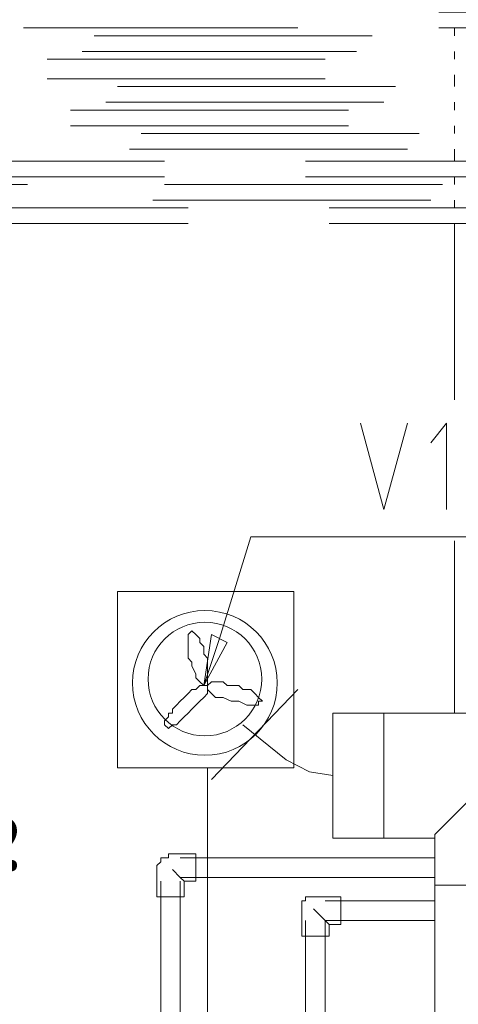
# Model space of a CAD drawing. Header units: millimetres. Extents: x 413 to 305578, y 115 to 38116.
# Tile 30 of 194: x 18777 to 19222, y 17260 to 18260. Entities that reach past the tile are written whole.
import ezdxf

# ---------------------------------------------------------------- set-up
doc = ezdxf.new("R2010")
doc.units = ezdxf.units.MM
for name, color, linetype in [('PDF _0', 1, 'Continuous'), ('PDF _PD-Motor Text', 5, 'Continuous'), ('PDF _Текст', 7, 'Continuous'), ('PDF$_59-60$-$Floor$Plan$-$В_Этаж$00_Сводный$M-EQPM', 2, 'Continuous'), ('PDF$_59-60$-$Floor$Plan$-$В_Этаж$00_Сводный$M-HVAC-DUCT', 5, 'Continuous'), ('PDF$_59-60$-$Floor$Plan$-$В_Этаж$00_Сводный$M-HVAC-DUCT-CNTR', 5, 'Continuous')]:
    doc.layers.add(name, color=color, linetype=linetype)
for name, color, linetype, true_color in [('PDF _Klimat', 7, 'Continuous', 0x0000dd), ('PDF _PD-Lighting', 7, 'Continuous', 0xb80000), ('PDF$_59-60$-$Floor$Plan$-$В_Этаж$00_Сводный$A-DETL-MBND', 7, 'Continuous', 0xdd3700)]:
    doc.layers.add(name, color=color, linetype=linetype, true_color=true_color)
doc.styles.add('PDF GOST Common', font='GOST_Common.ttf')

msp = doc.modelspace()

# ---------------------------------------------------------------- linework, layer by layer
at = {"layer": 'PDF _0', "color": 5, "lineweight": 0}
msp.add_lwpolyline([(18979.6, 17631.5), (19011.4, 17734.9), (19114.8, 17734.9), (19353.4, 17734.9)], dxfattribs=at)
at = {"layer": 'PDF _Klimat', "lineweight": 0}
msp.add_lwpolyline([(18964.8, 17512.9, 1), (18964.8, 17660, 1)], format="xyb", close=True, dxfattribs=at)
for points in [[(18967.6, 17583.8), (18963.6, 17583.8), (18959.7, 17587.7), (18955.7, 17591.7), (18955.7, 17595.7), (18951.7, 17603.6), (18951.7, 17607.6), (18947.7, 17611.6), (18947.7, 17619.5), (18947.7, 17623.5), (18947.7, 17627.5), (18947.7, 17631.5), (18947.7, 17635.5), (18951.7, 17639.4), (18955.7, 17635.5), (18959.7, 17631.5), (18959.7, 17627.5), (18963.6, 17623.5), (18963.6, 17615.6), (18967.6, 17611.6), (18967.6, 17607.6), (18967.6, 17599.7), (18967.6, 17595.7), (18967.6, 17591.7), (18967.6, 17587.7)], [(18967.6, 17583.8), (18971.6, 17587.7), (18975.6, 17587.7), (18979.6, 17587.7), (18983.5, 17587.7), (18987.5, 17583.8), (18995.5, 17583.8), (18999.4, 17583.8), (19003.4, 17579.8), (19011.4, 17579.8), (19015.4, 17575.8), (19019.3, 17571.8), (19023.3, 17567.8), (19019.3, 17567.8), (19019.3, 17563.9), (19015.4, 17563.9), (19011.4, 17563.9), (19007.4, 17563.9), (18999.4, 17567.8), (18995.5, 17567.8), (18991.5, 17567.8), (18983.5, 17571.8), (18979.6, 17571.8), (18975.6, 17571.8), (18971.6, 17575.8), (18967.6, 17579.8)], [(18967.6, 17583.8), (18967.6, 17579.8), (18967.6, 17575.8), (18963.6, 17571.8), (18959.7, 17567.8), (18955.7, 17563.9), (18951.7, 17559.9), (18947.7, 17555.9), (18943.8, 17551.9), (18939.8, 17548), (18935.8, 17544), (18931.8, 17544), (18927.9, 17540), (18923.9, 17544), (18923.9, 17548), (18927.9, 17551.9), (18927.9, 17555.9), (18931.8, 17555.9), (18931.8, 17559.9), (18935.8, 17563.9), (18939.8, 17567.8), (18943.8, 17571.8), (18947.7, 17575.8), (18951.7, 17579.8), (18955.7, 17579.8), (18959.7, 17583.8), (18963.6, 17583.8)]]:
    msp.add_lwpolyline(points, close=True, dxfattribs=at)
at = {"layer": 'PDF _PD-Lighting', "lineweight": 0}
msp.add_lwpolyline([(18072.7, 17201.9), (18967.6, 17201.9), (18967.6, 17500.2)], dxfattribs=at)
at = {"layer": 'PDF _PD-Motor Text', "lineweight": 0}
for points in [[(19122.7, 17850.2), (19146.6, 17762.7), (19170.5, 17850.2)], [(19210.3, 17762.7), (19210.3, 17850.2), (19194.3, 17830.4)], [(18963.6, 17583.8), (18979.6, 17631.5)]]:
    msp.add_lwpolyline(points, dxfattribs=at)
msp.add_lwpolyline([(18987.5, 17627.5), (18963.6, 17583.8), (18971.6, 17635.5)], close=True, dxfattribs=at)
at = {"layer": 'PDF$_59-60$-$Floor$Plan$-$В_Этаж$00_Сводный$A-DETL-MBND', "color": 1, "lineweight": 0}
for points in [[(19202.3, 18252), (19401.2, 18252), (19401.2, 18267.9), (19202.3, 18267.9)], [(18780.7, 18252), (19059.1, 18252)], [(19087, 18220.1), (18804.6, 18220.1)], [(18804.6, 18200.3), (19087, 18200.3)], [(19110.8, 18168.4), (18828.4, 18168.4)], [(18828.4, 18152.5), (19110.8, 18152.5)], [(18923.9, 18116.7), (18641.5, 18116.7)], [(19067.1, 18100.8), (19401.2, 18100.8), (19401.2, 18116.7), (19067.1, 18116.7)], [(18641.5, 18100.8), (18923.9, 18100.8)], [(18947.7, 18069), (18665.3, 18069)], [(19090.9, 18053.1), (19401.2, 18053.1), (19401.2, 18069), (19090.9, 18069)], [(18665.3, 18053.1), (18947.7, 18053.1)]]:
    msp.add_lwpolyline(points, dxfattribs=at)
at = {"layer": 'PDF$_59-60$-$Floor$Plan$-$В_Этаж$00_Сводный$A-DETL-MBND', "color": 220, "lineweight": 0, "true_color": 0xff00bf}
for points in [[(19218.2, 18252), (19218.2, 18244)], [(19218.2, 18228.1), (19218.2, 18220.1)], [(19218.2, 18204.2), (19218.2, 18192.3)], [(19218.2, 18176.4), (19218.2, 18168.4)], [(19218.2, 18152.5), (19218.2, 18144.6)], [(19218.2, 18128.7), (19218.2, 18116.7)], [(19218.2, 18100.8), (19218.2, 18092.9)], [(19218.2, 18077), (19218.2, 18069)], [(19218.2, 18053.1), (19218.2, 17874.1)], [(19218.2, 17730.9), (19218.2, 17555.9)], [(19198.3, 17408.7), (18939.8, 17408.7)], [(18931.8, 17396.8), (18939.8, 17388.9), (18943.8, 17384.9)], [(18939.8, 17388.9), (19198.3, 17388.9)], [(18919.9, 17384.9), (18919.9, 17007)], [(18939.8, 17003), (18939.8, 17384.9)]]:
    msp.add_lwpolyline(points, dxfattribs=at)
at = {"layer": 'PDF$_59-60$-$Floor$Plan$-$В_Этаж$00_Сводный$A-DETL-MBND', "color": 5, "lineweight": 0}
for points in [[(19134.7, 18244), (18852.3, 18244)], [(18840.3, 18228.1), (19118.8, 18228.1)], [(19158.5, 18192.3), (18876.1, 18192.3)], [(18864.2, 18176.4), (19146.6, 18176.4)], [(19182.4, 18144.6), (18900, 18144.6)], [(18888.1, 18128.7), (19170.5, 18128.7)], [(18784.7, 18092.9), (18502.3, 18092.9)], [(19206.3, 18092.9), (18923.9, 18092.9)], [(18911.9, 18077), (19194.3, 18077)]]:
    msp.add_lwpolyline(points, dxfattribs=at)
at = {"layer": 'PDF$_59-60$-$Floor$Plan$-$В_Этаж$00_Сводный$A-DETL-MBND', "color": 220, "lineweight": 0, "true_color": 0xff00bf}
msp.add_lwpolyline([(18915.9, 17369), (18943.8, 17369), (18943.8, 17384.9), (18955.7, 17384.9), (18955.7, 17412.7), (18931.8, 17412.7), (18927.9, 17412.7), (18927.9, 17408.7), (18923.9, 17408.7), (18919.9, 17408.7), (18919.9, 17404.8), (18915.9, 17400.8), (18915.9, 17396.8)], close=True, dxfattribs=at)
at = {"layer": 'PDF$_59-60$-$Floor$Plan$-$В_Этаж$00_Сводный$A-DETL-MBND', "color": 150, "lineweight": 0, "true_color": 0x007fff}
msp.add_lwpolyline([(19063.1, 17329.2), (19090.9, 17329.2), (19090.9, 17341.1), (19102.9, 17341.1), (19102.9, 17369), (19075, 17369), (19071, 17369), (19067.1, 17369), (19067.1, 17365), (19063.1, 17365), (19063.1, 17361), (19063.1, 17357)], close=True, dxfattribs=at)
for points in [[(19075, 17357), (19083, 17349.1), (19090.9, 17341.1)], [(19198.3, 17365), (19087, 17365)], [(19067.1, 17345.1), (19067.1, 17003)], [(19087, 17007), (19087, 17345.1), (19198.3, 17345.1)]]:
    msp.add_lwpolyline(points, dxfattribs=at)
at = {"layer": 'PDF$_59-60$-$Floor$Plan$-$В_Этаж$00_Сводный$M-EQPM', "color": 5, "lineweight": 0}
msp.add_lwpolyline([(19055.1, 17679.2), (18876.1, 17679.2), (18876.1, 17500.2), (19055.1, 17500.2)], close=True, dxfattribs=at)
msp.add_lwpolyline([(19022.5, 17590.4, 1), (18907.1, 17590.4, 1)], format="xyb", close=True, dxfattribs=at)
at = {"layer": 'PDF$_59-60$-$Floor$Plan$-$В_Этаж$00_Сводный$M-HVAC-DUCT', "lineweight": 0}
for points in [[(18971.6, 17488.3), (19059.1, 17579.8)], [(19198.3, 17428.6), (19198.3, 17432.6), (19202.3, 17436.6), (19218.2, 17452.5), (19258, 17492.3), (19297.8, 17452.5), (19313.7, 17436.6), (19321.6, 17432.6), (19321.6, 17428.6)]]:
    msp.add_lwpolyline(points, dxfattribs=at)
msp.add_lwpolyline([(19321.6, 17380.9), (19321.6, 17428.6), (19373.3, 17428.6), (19373.3, 17492.3), (19373.3, 17555.9), (19146.6, 17555.9), (19146.6, 17492.3), (19146.6, 17428.6), (19146.6, 17555.9), (19094.9, 17555.9), (19094.9, 17428.6), (19146.6, 17428.6), (19198.3, 17428.6), (19198.3, 17380.9), (19198.3, 16847.9), (19321.6, 16847.9), (19321.6, 17380.9), (19198.3, 17380.9), (19258, 17380.9)], close=True, dxfattribs=at)
at = {"layer": 'PDF$_59-60$-$Floor$Plan$-$В_Этаж$00_Сводный$M-HVAC-DUCT-CNTR', "lineweight": 0}
msp.add_lwpolyline([(19094.9, 17492.3), (19071, 17496.2), (19047.2, 17508.2), (19003.4, 17544)], dxfattribs=at)

# ---------------------------------------------------------------- texts
at = {"layer": 'PDF _Текст', "color": 2, "insert": (18254.8, 17390.6), "char_height": 124.95, "attachment_point": 4, "style": 'PDF GOST Common'}
msp.add_mtext('3.32 m²', dxfattribs=at)

doc.saveas('drawing.dxf')
